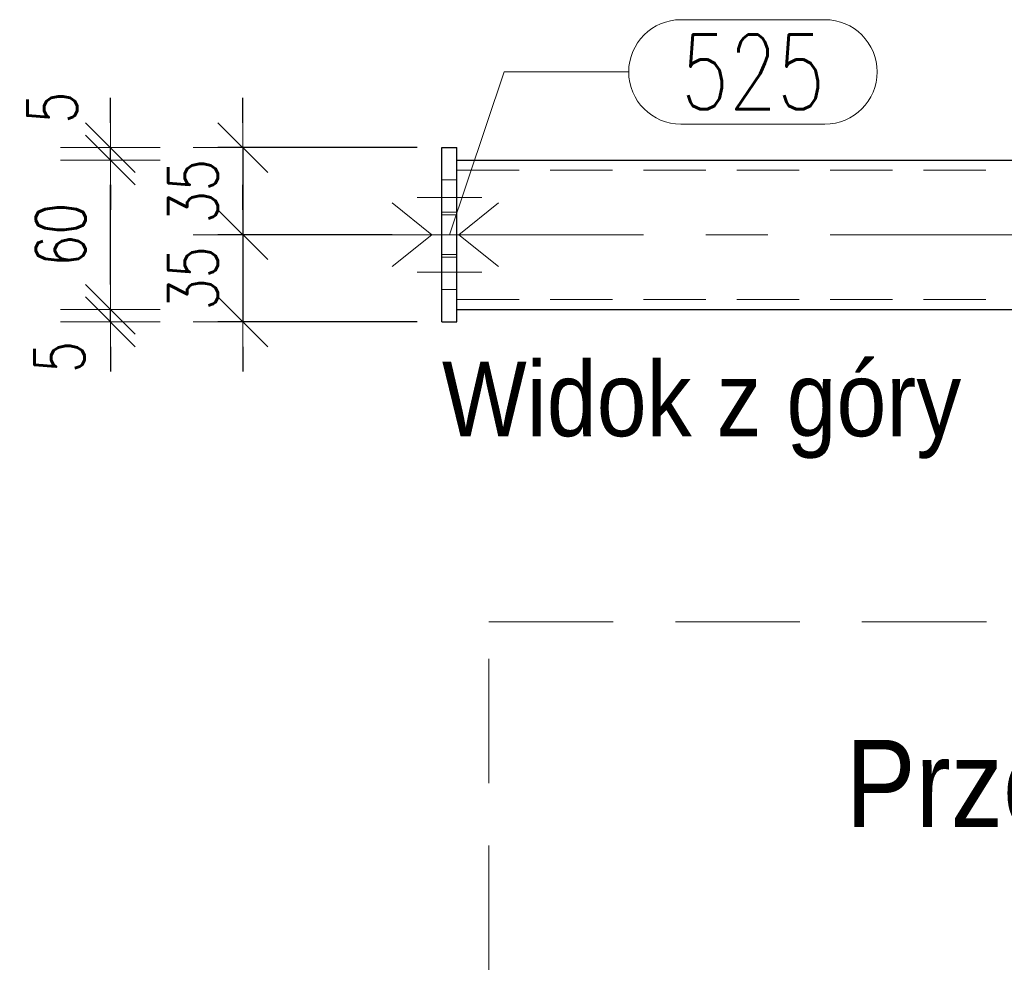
# Model space of a CAD drawing. Header units: millimetres. Extents: x -870 to -358, y 12812 to 13184.
# Tile 17 of 33: x -667 to -627, y 12873 to 12911. Entities that reach past the tile are written whole.
import ezdxf
from ezdxf.enums import TextEntityAlignment as Align

# ---------------------------------------------------------------- set-up
doc = ezdxf.new("R2010")
doc.units = ezdxf.units.MM
doc.header["$LTSCALE"] = 10
doc.linetypes.add('HIDDEN', pattern=[0.375, 0.25, -0.125])
doc.linetypes.add('MITTE', pattern=[2, 1.25, -0.25, 0.25, -0.25])
doc.layers.get('Defpoints').update_dxf_attribs({"color": 1})
for name, color, linetype, lineweight in [('PS_Bolt', 4, 'Continuous', 13), ('PS_DIM', 4, 'Continuous', 13), ('PS_Hidden', 2, 'HIDDEN', 9), ('PS_Mid', 5, 'MITTE', 15), ('PS_Plate', 35, 'Continuous', 30), ('PS_Pos', 1, 'Continuous', 15), ('PS_Shape', 161, 'Continuous', 30), ('PS_SOLID', 7, 'Continuous', 30), ('PS_TEXT', 3, 'Continuous', 18)]:
    doc.layers.add(name, color=color, linetype=linetype, lineweight=lineweight)
doc.styles.add('ARIAL', font='arial.ttf')
doc.styles.add('gil', font='txt', dxfattribs={"width": 0.9})
doc.styles.add('simplex', font='simplex.shx', dxfattribs={"width": 0.75})
doc.dimstyles.new('1_10_PRZ', dxfattribs={"dimtxt": 2, "dimasz": 1, "dimexe": 2, "dimexo": 5, "dimgap": 1, "dimtad": 1, "dimdec": 0, "dimlfac": 10, "dimtxsty": 'simplex', "dimblk": 'dimznak', "dimcen": 2, "dimse1": 1, "dimse2": 1, "dimclrt": 3, "dimadec": 1, "dimazin": 0, "dimtfac": 1, "dimtdec": 0, "dimtix": 1, "dimtmove": 2, "dimatfit": 3, "dimldrblk": 'dim-grot', "dimfxl": 1, "dimarcsym": 0})
doc.dimstyles.new('1_10_SC', dxfattribs={"dimtxt": 2, "dimasz": 1, "dimexe": 1, "dimexo": 1, "dimgap": 1, "dimtad": 1, "dimdec": 0, "dimlfac": 10, "dimtxsty": 'simplex', "dimblk": 'dimznak', "dimcen": 2, "dimclrd": 256, "dimclre": 256, "dimclrt": 3, "dimadec": 1, "dimazin": 0, "dimtfac": 1, "dimtdec": 0, "dimtix": 1, "dimtmove": 2, "dimatfit": 3, "dimldrblk": 'dim-grot', "dimfxl": 1, "dimarcsym": 0})

# ---------------------------------------------------------------- blocks, each defined once
blk = doc.blocks.new('dimznak')
at = {"color": 0}
for points in [[(0, 2), (0, -2)], [(-2, 0), (2, 0)]]:
    blk.add_lwpolyline(points, dxfattribs=at)
at = {"color": 2}
blk.add_lwpolyline([(1, 1), (-1, -1)], dxfattribs=at)
blk = doc.blocks.new('*D126')
at = {"layer": 'Defpoints', "color": 0, "transparency": 16777216}
for p in [(-649.686, 12906.015), (-657.686, 12902.515), (-650.686, 12902.515)]:
    blk.add_point(p, dxfattribs=at)
at = {"layer": 'PS_DIM', "lineweight": -2, "transparency": 16777216}
for p, q in [((-657.686, 12907.015), (-657.686, 12908.015)), ((-650.686, 12906.015), (-658.686, 12906.015)), ((-657.686, 12906.015), (-657.686, 12902.515)), ((-651.686, 12902.515), (-658.686, 12902.515)), ((-657.686, 12901.515), (-657.686, 12900.515))]:
    blk.add_line(p, q, dxfattribs=at)
for p, rotation in [((-657.686, 12906.015), 270), ((-657.686, 12902.515), 90)]:
    blk.add_blockref('dimznak', p, dxfattribs=dict(at, rotation=rotation))
at = {"layer": 'PS_DIM', "color": 3, "transparency": 16777216, "insert": (-659.686, 12904.265), "char_height": 2, "attachment_point": 5, "rotation": 90, "style": 'simplex'}
blk.add_mtext('35', dxfattribs=at)
blk = doc.blocks.new('dim-grot')
blk.add_hatch(color=256).paths.add_polyline_path([(0, 0), (-2, 0.5), (-2, -0.5)])
blk.add_lwpolyline([(0, 0), (-2, 0.5), (-2, -0.5), (0, 0)])
blk = doc.blocks.new('*D127')
at = {"layer": 'Defpoints', "color": 0, "transparency": 16777216}
for p in [(-650.686, 12902.515), (-657.686, 12899.015), (-649.686, 12899.015)]:
    blk.add_point(p, dxfattribs=at)
at = {"layer": 'PS_DIM', "lineweight": -2, "transparency": 16777216}
for p, q in [((-657.686, 12903.515), (-657.686, 12904.515)), ((-651.686, 12902.515), (-658.686, 12902.515)), ((-657.686, 12902.515), (-657.686, 12899.015)), ((-650.686, 12899.015), (-658.686, 12899.015)), ((-657.686, 12898.015), (-657.686, 12897.015))]:
    blk.add_line(p, q, dxfattribs=at)
for p, rotation in [((-657.686, 12902.515), 270), ((-657.686, 12899.015), 90)]:
    blk.add_blockref('dimznak', p, dxfattribs=dict(at, rotation=rotation))
at = {"layer": 'PS_DIM', "color": 3, "transparency": 16777216, "insert": (-659.686, 12900.765), "char_height": 2, "attachment_point": 5, "rotation": 90, "style": 'simplex'}
blk.add_mtext('35', dxfattribs=at)
blk = doc.blocks.new('*D128')
at = {"layer": 'Defpoints', "color": 0, "transparency": 16777216}
for p in [(-663.008, 12899.515), (-649.086, 12899.515), (-649.086, 12899.015)]:
    blk.add_point(p, dxfattribs=at)
at = {"layer": 'PS_DIM', "color": 0, "lineweight": -2, "transparency": 16777216}
for p, q in [((-663.008, 12900.515), (-663.008, 12901.515)), ((-663.008, 12899.015), (-663.008, 12899.515)), ((-663.008, 12898.015), (-663.008, 12897.015))]:
    blk.add_line(p, q, dxfattribs=at)
for p, rotation in [((-663.008, 12899.515), 270), ((-663.008, 12899.015), 90)]:
    blk.add_blockref('dimznak', p, dxfattribs=dict(at, rotation=rotation))
at = {"layer": 'PS_DIM', "color": 3, "transparency": 16777216, "insert": (-665.052, 12897.601), "char_height": 2, "attachment_point": 5, "rotation": 90, "style": 'simplex'}
blk.add_mtext('5', dxfattribs=at)
blk = doc.blocks.new('*D129')
at = {"layer": 'Defpoints', "color": 0, "transparency": 16777216}
for p in [(-663.008, 12905.515), (-649.086, 12905.515), (-649.086, 12899.515)]:
    blk.add_point(p, dxfattribs=at)
at = {"layer": 'PS_DIM', "color": 0, "lineweight": -2, "transparency": 16777216}
blk.add_line((-663.008, 12900.515), (-663.008, 12904.515), dxfattribs=at)
for p, rotation in [((-663.008, 12905.515), 90), ((-663.008, 12899.515), 270)]:
    blk.add_blockref('dimznak', p, dxfattribs=dict(at, rotation=rotation))
at = {"layer": 'PS_DIM', "color": 3, "transparency": 16777216, "insert": (-665.008, 12902.515), "char_height": 2, "attachment_point": 5, "rotation": 90, "style": 'simplex'}
blk.add_mtext('60', dxfattribs=at)
blk = doc.blocks.new('*D130')
at = {"layer": 'Defpoints', "color": 0, "transparency": 16777216}
for p in [(-663.008, 12906.015), (-649.086, 12906.015), (-649.086, 12905.515)]:
    blk.add_point(p, dxfattribs=at)
at = {"layer": 'PS_DIM', "color": 0, "lineweight": -2, "transparency": 16777216}
for p, q in [((-663.008, 12907.015), (-663.008, 12908.015)), ((-663.008, 12905.515), (-663.008, 12906.015)), ((-663.008, 12904.515), (-663.008, 12903.515))]:
    blk.add_line(p, q, dxfattribs=at)
for p, rotation in [((-663.008, 12906.015), 270), ((-663.008, 12905.515), 90)]:
    blk.add_blockref('dimznak', p, dxfattribs=dict(at, rotation=rotation))
at = {"layer": 'PS_DIM', "color": 3, "transparency": 16777216, "insert": (-665.34, 12907.624), "char_height": 2, "attachment_point": 5, "rotation": 90, "style": 'simplex'}
blk.add_mtext('5', dxfattribs=at)
blk = doc.blocks.new('Przekrój')
at = {"layer": 'PS_DIM', "style": 'ARIAL', "flags": 4}
for tag, p in [('PRZEKRÓJ', (7.886, 7.75)), ('SKALA', (7.886, 1.75))]:
    blk.add_attdef(tag, text='', height=3.5, dxfattribs=at).set_placement(p, align=Align.MIDDLE_CENTER)
blk = doc.blocks.new('*X214')
at = {"color": 3, "linetype": 'Continuous'}
for p, q in [((-650.086, 12902.515), (-651.686, 12903.795)), ((-649.011, 12902.515), (-647.411, 12903.795)), ((-651.686, 12901.235), (-650.086, 12902.515)), ((-651.686, 12902.515), (-647.411, 12902.515)), ((-647.411, 12901.235), (-649.011, 12902.515))]:
    blk.add_line(p, q, dxfattribs=at)
blk = doc.blocks.new('*X215')
at = {"color": 3, "linetype": 'Continuous'}
for p, q in [((-650.086, 12902.515), (-651.686, 12903.795)), ((-649.011, 12902.515), (-647.411, 12903.795)), ((-651.686, 12901.235), (-650.086, 12902.515)), ((-651.686, 12902.515), (-647.411, 12902.515)), ((-647.411, 12901.235), (-649.011, 12902.515))]:
    blk.add_line(p, q, dxfattribs=at)
blk = doc.blocks.new('*X216')
at = {"layer": 'PS_Hidden', "color": 2, "linetype": 'HIDDEN'}
for p, q in [((-649.686, 12904.715), (-649.086, 12904.715)), ((-649.086, 12903.415), (-649.686, 12903.415)), ((-649.686, 12903.315), (-649.086, 12903.315)), ((-649.686, 12901.715), (-649.086, 12901.715)), ((-649.086, 12901.615), (-649.686, 12901.615)), ((-649.686, 12900.315), (-649.086, 12900.315))]:
    blk.add_line(p, q, dxfattribs=at)
at = {"layer": 'PS_Mid', "color": 5, "linetype": 'MITTE'}
for p, q in [((-648.086, 12904.015), (-650.686, 12904.015)), ((-650.686, 12902.515), (-648.086, 12902.515)), ((-650.686, 12902.515), (-648.086, 12902.515)), ((-648.086, 12901.015), (-650.686, 12901.015))]:
    blk.add_line(p, q, dxfattribs=at)
at = {"layer": 'PS_SOLID', "color": 7, "linetype": 'Continuous'}
for p, q in [((-649.686, 12899.015), (-649.686, 12906.015)), ((-649.686, 12906.015), (-649.086, 12906.015)), ((-649.086, 12899.015), (-649.086, 12906.015)), ((-649.686, 12899.015), (-649.086, 12899.015))]:
    blk.add_line(p, q, dxfattribs=at)
blk = doc.blocks.new('*X222')
at = {"color": 1}
for p, q in [((-640.081, 12911.156), (-634.295, 12911.156)), ((-649.386, 12902.515), (-647.181, 12909.056)), ((-647.181, 12909.056), (-642.181, 12909.056)), ((-640.081, 12906.956), (-634.295, 12906.956))]:
    blk.add_line(p, q, dxfattribs=at)
for centre, start, end in [((-640.081, 12909.056), 90, 270), ((-634.295, 12909.056), 270, 90)]:
    blk.add_arc(centre, 2.1, start, end, dxfattribs=at)
at = {"color": 30, "style": 'simplex', "width": 0.75}
blk.add_text('525', height=3, dxfattribs=at).set_placement((-640.081, 12907.556))
blk = doc.blocks.new('*X223')
at = {"color": 3, "style": 'gil', "width": 0.9}
blk.add_text('Widok z góry', height=3, dxfattribs=at).set_placement((-649.686, 12894.418))
blk = doc.blocks.new('*X262')
at = {"color": 3, "linetype": 'Continuous'}
for p, q in [((-650.086, 12902.515), (-651.686, 12903.795)), ((-649.011, 12902.515), (-647.411, 12903.795)), ((-651.686, 12901.235), (-650.086, 12902.515)), ((-651.686, 12902.515), (-647.411, 12902.515)), ((-647.411, 12901.235), (-649.011, 12902.515))]:
    blk.add_line(p, q, dxfattribs=at)
blk = doc.blocks.new('*X271')
at = {"layer": 'PS_Hidden', "color": 2, "linetype": 'HIDDEN'}
for p, q in [((-649.086, 12905.115), (-564.973, 12905.115)), ((-649.686, 12904.715), (-649.086, 12904.715)), ((-649.086, 12903.415), (-649.686, 12903.415)), ((-649.686, 12903.315), (-649.086, 12903.315)), ((-649.686, 12901.715), (-649.086, 12901.715)), ((-649.086, 12901.615), (-649.686, 12901.615)), ((-649.686, 12900.315), (-649.086, 12900.315)), ((-649.086, 12899.915), (-564.973, 12899.915))]:
    blk.add_line(p, q, dxfattribs=at)
at = {"layer": 'PS_Mid', "color": 5, "linetype": 'MITTE'}
for p, q in [((-648.086, 12904.015), (-650.686, 12904.015)), ((-654.086, 12902.515), (-564.973, 12902.515)), ((-650.686, 12902.515), (-648.086, 12902.515)), ((-650.686, 12902.515), (-648.086, 12902.515)), ((-648.086, 12901.015), (-650.686, 12901.015))]:
    blk.add_line(p, q, dxfattribs=at)
at = {"layer": 'PS_SOLID', "color": 7, "linetype": 'Continuous'}
for p, q in [((-649.686, 12899.015), (-649.686, 12906.015)), ((-649.686, 12906.015), (-649.086, 12906.015)), ((-649.086, 12899.015), (-649.086, 12906.015)), ((-649.086, 12905.515), (-564.973, 12905.515)), ((-649.086, 12899.515), (-564.973, 12899.515)), ((-649.686, 12899.015), (-649.086, 12899.015))]:
    blk.add_line(p, q, dxfattribs=at)
blk = doc.blocks.new('*X272')
at = {"color": 3, "linetype": 'Continuous'}
for p, q in [((-650.086, 12902.515), (-651.686, 12903.795)), ((-649.011, 12902.515), (-647.411, 12903.795)), ((-651.686, 12901.235), (-650.086, 12902.515)), ((-651.686, 12902.515), (-647.411, 12902.515)), ((-647.411, 12901.235), (-649.011, 12902.515))]:
    blk.add_line(p, q, dxfattribs=at)

msp = doc.modelspace()

# ---------------------------------------------------------------- linework, layer by layer
at = {"layer": 'PS_DIM', "color": 40, "linetype": 'HIDDEN', "ltscale": 2, "elevation": 52.896}
msp.add_lwpolyline([(-647.808, 12886.956), (-539.063, 12886.956), (-539.063, 12827.968), (-647.808, 12827.968)], close=True, dxfattribs=at)

# ---------------------------------------------------------------- block references
at = {"layer": 'PS_Bolt', "color": 3}
for name in ['*X214', '*X215', '*X262', '*X272']:
    msp.add_blockref(name, (0, 0), dxfattribs=at)
at = {"layer": 'PS_DIM'}
ref = msp.add_blockref('Przekrój', (-629.526, 12869.915, 52.896), dxfattribs=at)
ref.add_attrib('PRZEKRÓJ', 'Przekrój A-A', dxfattribs={"layer": 'PS_TEXT', "height": 3.5, "style": 'gil', "width": 0.9}).set_placement((-621.64, 12877.665, 52.896), align=Align.BOTTOM_CENTER)
ref.add_attrib('SKALA', '1:10', dxfattribs={"layer": 'PS_TEXT', "height": 3.5, "style": 'gil', "width": 0.9}).set_placement((-621.64, 12872.665, 52.896), align=Align.BOTTOM_CENTER)
at = {"layer": 'PS_Plate'}
msp.add_blockref('*X216', (0, 0), dxfattribs=at)
at = {"layer": 'PS_Pos'}
msp.add_blockref('*X222', (0, 0), dxfattribs=at)
at = {"layer": 'PS_Shape', "color": 20}
msp.add_blockref('*X271', (0, 0), dxfattribs=at)
at = {"layer": 'PS_TEXT'}
msp.add_blockref('*X223', (0, 0), dxfattribs=at)

# ---------------------------------------------------------------- dimensions: what is measured, and where the dimension line sits
at = {"layer": 'PS_DIM'}
for base, p1, p2, picture, middle in [((-663.008, 12906.015), (-649.086, 12905.515), (-649.086, 12906.015), '*D130', (-665.34, 12907.624)), ((-663.008, 12899.515), (-649.086, 12899.015), (-649.086, 12899.515), '*D128', (-665.052, 12897.601))]:
    dim = msp.add_linear_dim(base=base, p1=p1, p2=p2, angle=90, dimstyle='1_10_PRZ', dxfattribs=at)
    dim.commit()
    dim.dimension.update_dxf_attribs({"geometry": picture, "text_midpoint": middle, "dimtype": 128})
for base, p1, p2, dimstyle, picture, middle in [((-657.686, 12902.515), (-649.686, 12906.015), (-650.686, 12902.515), '1_10_SC', '*D126', (-659.686, 12904.265)), ((-663.008, 12905.515), (-649.086, 12899.515), (-649.086, 12905.515), '1_10_PRZ', '*D129', (-665.008, 12902.515)), ((-657.686, 12899.015), (-650.686, 12902.515), (-649.686, 12899.015), '1_10_SC', '*D127', (-659.686, 12900.765))]:
    dim = msp.add_linear_dim(base=base, p1=p1, p2=p2, angle=90, dimstyle=dimstyle, dxfattribs=at)
    dim.commit()
    dim.dimension.update_dxf_attribs({"geometry": picture, "text_midpoint": middle})

doc.saveas('drawing.dxf')
